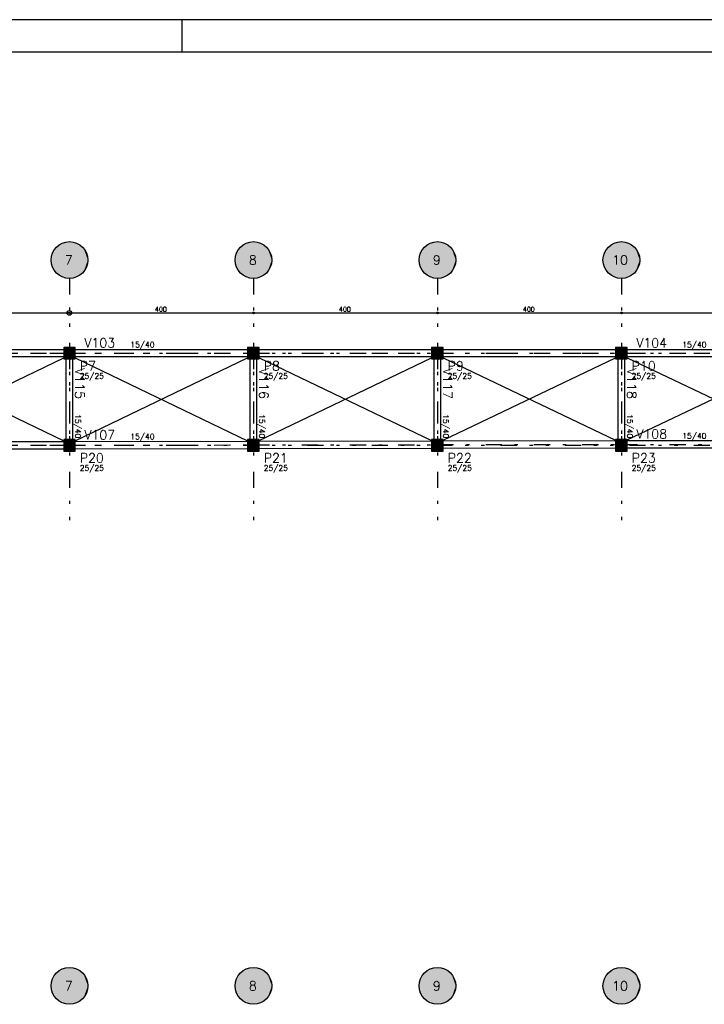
# Model space of a CAD drawing. Extents: x 0 to 84.1, y 0 to 59.4.
# Tile 8 of 9: x 42.1 to 63.3, y 28.8 to 59.4. Entities that reach past the tile are written whole.
import ezdxf

# ---------------------------------------------------------------- set-up
doc = ezdxf.new("R2010")
doc.units = 0
doc.header["$MEASUREMENT"] = 0
doc.linetypes.add('ESTILO_TQS_0003', pattern=[1.5, 0.5, -0.4, 0.1, -0.5])
doc.linetypes.add('ESTILO_TQS_0004', pattern=[2, 0.5, -0.4, 0.1, -0.4, 0.1, -0.5])
for name, color, linetype in [('1', 1, 'CONTINUOUS'), ('2', 2, 'CONTINUOUS'), ('3', 3, 'CONTINUOUS'), ('4', 4, 'CONTINUOUS'), ('6', 6, 'CONTINUOUS'), ('9', 9, 'CONTINUOUS')]:
    doc.layers.add(name, color=color, linetype=linetype)
doc.styles.get("Standard").update_dxf_attribs({"font": 'ROMANS.SHX'})

msp = doc.modelspace()

# ---------------------------------------------------------------- linework, layer by layer
at = {"layer": '1', "linetype": 'ESTILO_TQS_0004'}
for p, q in [((43.595, 51.367), (43.595, 43.867)), ((49.309, 51.367), (49.309, 43.867)), ((55.024, 51.367), (55.024, 43.867)), ((60.738, 51.367), (60.738, 43.867)), ((6.988, 49.046), (80.202, 49.046)), ((6.988, 46.189), (80.202, 46.189))]:
    msp.add_line(p, q, dxfattribs=at)
at = {"layer": '1', "linetype": 'Continuous'}
for p, q in [((37.702, 50.296), (43.774, 50.296)), ((43.417, 50.296), (49.488, 50.296)), ((43.595, 50.296), (43.595, 50.296)), ((43.595, 50.296), (43.595, 50.296)), ((49.131, 50.296), (55.202, 50.296)), ((49.309, 50.296), (49.309, 50.296)), ((49.309, 50.296), (49.309, 50.296)), ((54.845, 50.296), (60.917, 50.296)), ((55.024, 50.296), (55.024, 50.296)), ((55.024, 50.296), (55.024, 50.296)), ((60.559, 50.296), (66.631, 50.296)), ((60.738, 50.296), (60.738, 50.296)), ((60.738, 50.296), (60.738, 50.296)), ((43.595, 49.046), (43.595, 49.046)), ((49.309, 49.046), (49.309, 49.046)), ((55.024, 49.046), (55.024, 49.046)), ((60.738, 49.046), (60.738, 49.046)), ((43.595, 46.189), (43.595, 46.189)), ((49.309, 46.189), (49.309, 46.189)), ((55.024, 46.189), (55.024, 46.189)), ((60.738, 46.189), (60.738, 46.189))]:
    msp.add_line(p, q, dxfattribs=at)
at = {"layer": '1', "linetype": 'ESTILO_TQS_0003'}
for p, q in [((37.881, 49.046), (43.595, 49.046)), ((43.595, 49.046), (43.595, 46.189)), ((43.595, 49.046), (49.309, 49.046)), ((49.309, 49.046), (55.024, 49.046)), ((49.309, 49.046), (49.309, 46.198)), ((55.024, 49.046), (60.738, 49.046)), ((55.024, 49.046), (55.024, 46.207)), ((60.738, 49.046), (60.738, 46.215)), ((60.738, 49.046), (66.452, 49.046)), ((37.881, 46.189), (43.595, 46.189)), ((43.595, 46.189), (49.309, 46.198)), ((49.309, 46.198), (55.024, 46.207)), ((55.024, 46.207), (60.738, 46.215)), ((60.738, 46.215), (66.452, 46.215))]:
    msp.add_line(p, q, dxfattribs=at)
at = {"layer": '1', "linetype": 'Continuous'}
for points in [[(43.417, 49.153), (38.059, 49.153)], [(38.059, 48.939), (43.417, 48.939)], [(43.488, 49.099), (43.488, 48.992), (43.595, 49.046), (43.488, 49.099)], [(43.542, 48.939), (43.649, 48.939), (43.595, 49.046), (43.542, 48.939)], [(43.542, 48.939), (43.649, 48.939), (43.595, 49.046), (43.542, 48.939)], [(49.131, 49.153), (43.774, 49.153)], [(43.774, 48.939), (49.131, 48.939)], [(49.202, 49.099), (49.202, 48.992), (49.309, 49.046), (49.202, 49.099)], [(49.256, 48.939), (49.363, 48.939), (49.309, 49.046), (49.256, 48.939)], [(54.845, 49.153), (49.488, 49.153)], [(49.488, 48.939), (54.845, 48.939)], [(54.917, 49.099), (54.917, 48.992), (55.024, 49.046), (54.917, 49.099)], [(54.97, 48.939), (55.077, 48.939), (55.024, 49.046), (54.97, 48.939)], [(60.559, 49.153), (55.202, 49.153)], [(55.202, 48.939), (60.559, 48.939)], [(60.631, 49.099), (60.631, 48.992), (60.738, 49.046), (60.631, 49.099)], [(60.684, 48.939), (60.792, 48.939), (60.738, 49.046), (60.684, 48.939)], [(60.684, 48.939), (60.792, 48.939), (60.738, 49.046), (60.684, 48.939)], [(66.274, 49.153), (60.917, 49.153)], [(60.917, 48.939), (66.274, 48.939)], [(43.488, 48.867), (43.488, 46.367)], [(43.702, 46.367), (43.702, 48.867)], [(49.202, 48.867), (49.202, 46.367)], [(49.417, 46.367), (49.417, 48.867)], [(54.917, 48.867), (54.917, 46.367)], [(55.131, 46.367), (55.131, 48.867)], [(60.631, 48.867), (60.631, 46.367)], [(60.845, 46.367), (60.845, 48.867)], [(43.417, 46.296), (38.059, 46.296)], [(43.488, 46.242), (43.488, 46.135), (43.595, 46.189), (43.488, 46.242)], [(43.542, 46.082), (43.649, 46.082), (43.595, 46.189), (43.542, 46.082)], [(43.542, 46.081), (43.649, 46.082), (43.595, 46.189), (43.542, 46.081)], [(49.131, 46.304), (43.774, 46.296)], [(49.202, 46.251), (49.202, 46.144), (49.309, 46.198), (49.202, 46.251)], [(49.256, 46.09), (49.363, 46.091), (49.309, 46.198), (49.256, 46.09)], [(54.845, 46.313), (49.488, 46.305)], [(54.917, 46.26), (54.917, 46.153), (55.024, 46.207), (54.917, 46.26)], [(54.97, 46.099), (55.077, 46.099), (55.024, 46.207), (54.97, 46.099)], [(60.559, 46.322), (55.202, 46.314)], [(60.631, 46.269), (60.631, 46.162), (60.738, 46.215), (60.631, 46.269)], [(60.684, 46.108), (60.792, 46.108), (60.738, 46.215), (60.684, 46.108)], [(60.685, 46.108), (60.792, 46.108), (60.738, 46.215), (60.685, 46.108)], [(66.274, 46.323), (60.917, 46.323)], [(38.059, 46.082), (43.417, 46.082)], [(43.774, 46.082), (49.131, 46.09)], [(49.488, 46.091), (54.845, 46.099)], [(55.202, 46.1), (60.559, 46.108)], [(60.917, 46.108), (66.274, 46.108)]]:
    msp.add_lwpolyline(points, dxfattribs=at)
for centre, radius in [((43.595, 50.296), 0.0714), ((43.595, 50.296), 0.0286), ((43.595, 50.296), 0.0286), ((43.595, 50.296), 0.0143), ((43.595, 50.296), 0.0143), ((49.309, 50.296), 0.0286), ((49.309, 50.296), 0.0286), ((49.309, 50.296), 0.0143), ((49.309, 50.296), 0.0143), ((55.024, 50.296), 0.0286), ((55.024, 50.296), 0.0286), ((55.024, 50.296), 0.0143), ((55.024, 50.296), 0.0143), ((60.738, 50.296), 0.0286), ((60.738, 50.296), 0.0286), ((60.738, 50.296), 0.0143), ((60.738, 50.296), 0.0143), ((43.595, 49.046), 0.0857), ((43.595, 49.046), 0.0857), ((43.595, 49.046), 0.0857), ((49.309, 49.046), 0.0857), ((49.309, 49.046), 0.0857), ((55.024, 49.046), 0.0857), ((55.024, 49.046), 0.0857), ((60.738, 49.046), 0.0857), ((60.738, 49.046), 0.0857), ((60.738, 49.046), 0.0857), ((43.595, 46.189), 0.0857), ((43.595, 46.189), 0.0857), ((43.595, 46.189), 0.0857), ((49.309, 46.198), 0.0857), ((49.309, 46.198), 0.0857), ((55.024, 46.207), 0.0857), ((55.024, 46.207), 0.0857), ((60.738, 46.215), 0.0857), ((60.738, 46.215), 0.0857), ((60.738, 46.215), 0.0857)]:
    msp.add_circle(centre, radius, dxfattribs=at)
at = {"layer": '2', "linetype": 'Continuous'}
for p, q in [((84.1, 59.4), (0, 59.4)), ((47.1, 58.4), (47.1, 59.4)), ((38.059, 46.33), (43.417, 48.904)), ((38.059, 48.904), (43.417, 46.33)), ((43.774, 46.33), (49.131, 48.904)), ((43.774, 48.904), (49.131, 46.33)), ((49.488, 46.339), (54.845, 48.904)), ((49.488, 48.904), (54.845, 46.339)), ((55.202, 46.348), (60.559, 48.905)), ((55.202, 48.905), (60.559, 46.348)), ((60.917, 46.357), (66.274, 48.905)), ((60.917, 48.905), (66.274, 46.357))]:
    msp.add_line(p, q, dxfattribs=at)
msp.add_lwpolyline([(83.1, 1), (2.5, 1), (2.5, 58.4), (83.1, 58.4), (83.1, 1)], dxfattribs=at)
for centre in [(43.595, 51.939), (49.309, 51.939), (55.024, 51.939), (60.738, 51.939), (43.595, 29.405), (49.309, 29.405), (55.024, 29.405), (60.738, 29.405)]:
    msp.add_circle(centre, 0.571, dxfattribs=at)
at = {"layer": '6', "linetype": 'Continuous'}
for points in [[(43.417, 48.867), (43.774, 48.867), (43.774, 49.224), (43.417, 49.224), (43.417, 48.867)], [(49.131, 48.867), (49.488, 48.867), (49.488, 49.224), (49.131, 49.224), (49.131, 48.867)], [(54.845, 48.867), (55.202, 48.867), (55.202, 49.224), (54.845, 49.224), (54.845, 48.867)], [(60.559, 48.867), (60.917, 48.867), (60.917, 49.224), (60.559, 49.224), (60.559, 48.867)], [(43.417, 46.01), (43.774, 46.01), (43.774, 46.367), (43.417, 46.367), (43.417, 46.01)], [(49.131, 46.01), (49.488, 46.01), (49.488, 46.367), (49.131, 46.367), (49.131, 46.01)], [(54.845, 46.01), (55.202, 46.01), (55.202, 46.367), (54.845, 46.367), (54.845, 46.01)], [(60.559, 46.01), (60.917, 46.01), (60.917, 46.367), (60.559, 46.367), (60.559, 46.01)]]:
    msp.add_lwpolyline(points, dxfattribs=at)
at = {"layer": '9', "linetype": 'Continuous'}
for points in [[(44.167, 51.939), (43.152, 52.299), (43.107, 52.236)], [(44.167, 51.939), (43.205, 52.356), (43.152, 52.299)], [(44.167, 51.939), (43.266, 52.406), (43.205, 52.356)], [(44.167, 51.939), (43.332, 52.446), (43.266, 52.406)], [(44.167, 51.939), (43.404, 52.477), (43.332, 52.446)], [(44.167, 51.939), (43.479, 52.498), (43.404, 52.477)], [(44.167, 51.939), (43.556, 52.509), (43.479, 52.498)], [(44.167, 51.939), (43.634, 52.509), (43.556, 52.509)], [(44.167, 51.939), (43.711, 52.498), (43.634, 52.509)], [(44.167, 51.939), (43.786, 52.477), (43.711, 52.498)], [(44.167, 51.939), (43.858, 52.446), (43.786, 52.477)], [(44.167, 51.939), (43.925, 52.406), (43.858, 52.446)], [(44.167, 51.939), (43.985, 52.356), (43.925, 52.406)], [(44.167, 51.939), (44.038, 52.299), (43.985, 52.356)], [(44.167, 51.939), (44.083, 52.236), (44.038, 52.299)], [(49.881, 51.939), (48.866, 52.299), (48.821, 52.236)], [(49.881, 51.939), (48.919, 52.356), (48.866, 52.299)], [(49.881, 51.939), (48.98, 52.406), (48.919, 52.356)], [(49.881, 51.939), (49.047, 52.446), (48.98, 52.406)], [(49.881, 51.939), (49.118, 52.477), (49.047, 52.446)], [(49.881, 51.939), (49.193, 52.498), (49.118, 52.477)], [(49.881, 51.939), (49.27, 52.509), (49.193, 52.498)], [(49.881, 51.939), (49.348, 52.509), (49.27, 52.509)], [(49.881, 51.939), (49.426, 52.498), (49.348, 52.509)], [(49.881, 51.939), (49.501, 52.477), (49.426, 52.498)], [(49.881, 51.939), (49.572, 52.446), (49.501, 52.477)], [(49.881, 51.939), (49.639, 52.406), (49.572, 52.446)], [(49.881, 51.939), (49.699, 52.356), (49.639, 52.406)], [(49.881, 51.939), (49.753, 52.299), (49.699, 52.356)], [(49.881, 51.939), (49.798, 52.236), (49.753, 52.299)], [(55.595, 51.939), (54.58, 52.299), (54.535, 52.236)], [(55.595, 51.939), (54.634, 52.356), (54.58, 52.299)], [(55.595, 51.939), (54.694, 52.406), (54.634, 52.356)], [(55.595, 51.939), (54.761, 52.446), (54.694, 52.406)], [(55.595, 51.939), (54.832, 52.477), (54.761, 52.446)], [(55.595, 51.939), (54.907, 52.498), (54.832, 52.477)], [(55.595, 51.939), (54.985, 52.509), (54.907, 52.498)], [(55.595, 51.939), (55.063, 52.509), (54.985, 52.509)], [(55.595, 51.939), (55.14, 52.498), (55.063, 52.509)], [(55.595, 51.939), (55.215, 52.477), (55.14, 52.498)], [(55.595, 51.939), (55.287, 52.446), (55.215, 52.477)], [(55.595, 51.939), (55.353, 52.406), (55.287, 52.446)], [(55.595, 51.939), (55.414, 52.356), (55.353, 52.406)], [(55.595, 51.939), (55.467, 52.299), (55.414, 52.356)], [(55.595, 51.939), (55.512, 52.236), (55.467, 52.299)], [(61.309, 51.939), (60.295, 52.299), (60.25, 52.236)], [(61.309, 51.939), (60.348, 52.356), (60.295, 52.299)], [(61.309, 51.939), (60.408, 52.406), (60.348, 52.356)], [(61.309, 51.939), (60.475, 52.446), (60.408, 52.406)], [(61.309, 51.939), (60.547, 52.477), (60.475, 52.446)], [(61.309, 51.939), (60.622, 52.498), (60.547, 52.477)], [(61.309, 51.939), (60.699, 52.509), (60.622, 52.498)], [(61.309, 51.939), (60.777, 52.509), (60.699, 52.509)], [(61.309, 51.939), (60.854, 52.498), (60.777, 52.509)], [(61.309, 51.939), (60.929, 52.477), (60.854, 52.498)], [(61.309, 51.939), (61.001, 52.446), (60.929, 52.477)], [(61.309, 51.939), (61.068, 52.406), (61.001, 52.446)], [(61.309, 51.939), (61.128, 52.356), (61.068, 52.406)], [(61.309, 51.939), (61.181, 52.299), (61.128, 52.356)], [(61.309, 51.939), (61.226, 52.236), (61.181, 52.299)], [(44.167, 51.939), (43.029, 52.016), (43.024, 51.939)], [(44.167, 51.939), (43.045, 52.093), (43.029, 52.016)], [(44.167, 51.939), (43.071, 52.166), (43.045, 52.093)], [(44.167, 51.939), (43.107, 52.236), (43.071, 52.166)], [(44.167, 51.939), (44.119, 52.166), (44.083, 52.236)], [(44.167, 51.939), (44.145, 52.093), (44.119, 52.166)], [(44.167, 51.939), (44.161, 52.016), (44.145, 52.093)], [(49.881, 51.939), (48.743, 52.016), (48.738, 51.939)], [(49.881, 51.939), (48.759, 52.093), (48.743, 52.016)], [(49.881, 51.939), (48.785, 52.166), (48.759, 52.093)], [(49.881, 51.939), (48.821, 52.236), (48.785, 52.166)], [(49.881, 51.939), (49.834, 52.166), (49.798, 52.236)], [(49.881, 51.939), (49.86, 52.093), (49.834, 52.166)], [(49.881, 51.939), (49.876, 52.016), (49.86, 52.093)], [(55.595, 51.939), (54.458, 52.016), (54.452, 51.939)], [(55.595, 51.939), (54.473, 52.093), (54.458, 52.016)], [(55.595, 51.939), (54.5, 52.166), (54.473, 52.093)], [(55.595, 51.939), (54.535, 52.236), (54.5, 52.166)], [(55.595, 51.939), (55.548, 52.166), (55.512, 52.236)], [(55.595, 51.939), (55.574, 52.093), (55.548, 52.166)], [(55.595, 51.939), (55.59, 52.016), (55.574, 52.093)], [(61.309, 51.939), (60.172, 52.016), (60.167, 51.939)], [(61.309, 51.939), (60.188, 52.093), (60.172, 52.016)], [(61.309, 51.939), (60.214, 52.166), (60.188, 52.093)], [(61.309, 51.939), (60.25, 52.236), (60.214, 52.166)], [(61.309, 51.939), (61.262, 52.166), (61.226, 52.236)], [(61.309, 51.939), (61.288, 52.093), (61.262, 52.166)], [(61.309, 51.939), (61.304, 52.016), (61.288, 52.093)], [(44.167, 51.939), (43.024, 51.939), (43.029, 51.861)], [(44.167, 51.939), (43.029, 51.861), (43.045, 51.785)], [(44.167, 51.939), (43.045, 51.785), (43.071, 51.711)], [(44.167, 51.939), (43.071, 51.711), (43.107, 51.642)], [(44.167, 51.939), (43.107, 51.642), (43.152, 51.578)], [(44.167, 51.939), (43.152, 51.578), (43.205, 51.521)], [(44.167, 51.939), (43.205, 51.521), (43.266, 51.472)], [(44.167, 51.939), (43.266, 51.472), (43.332, 51.431)], [(44.167, 51.939), (43.332, 51.431), (43.404, 51.4)], [(44.167, 51.939), (43.404, 51.4), (43.479, 51.379)], [(44.167, 51.939), (43.479, 51.379), (43.556, 51.369)], [(44.167, 51.939), (43.556, 51.369), (43.634, 51.369)], [(44.167, 51.939), (43.634, 51.369), (43.711, 51.379)], [(44.167, 51.939), (43.711, 51.379), (43.786, 51.4)], [(44.167, 51.939), (43.786, 51.4), (43.858, 51.431)], [(44.167, 51.939), (43.858, 51.431), (43.925, 51.472)], [(44.167, 51.939), (43.925, 51.472), (43.985, 51.521)], [(44.167, 51.939), (43.985, 51.521), (44.038, 51.578)], [(44.167, 51.939), (44.038, 51.578), (44.083, 51.642)], [(44.167, 51.939), (44.083, 51.642), (44.119, 51.711)], [(44.167, 51.939), (44.119, 51.711), (44.145, 51.785)], [(44.167, 51.939), (44.145, 51.785), (44.161, 51.861)], [(44.167, 51.939), (44.161, 51.861), (44.167, 51.939)], [(49.881, 51.939), (48.738, 51.939), (48.743, 51.861)], [(49.881, 51.939), (48.743, 51.861), (48.759, 51.785)], [(49.881, 51.939), (48.759, 51.785), (48.785, 51.711)], [(49.881, 51.939), (48.785, 51.711), (48.821, 51.642)], [(49.881, 51.939), (48.821, 51.642), (48.866, 51.578)], [(49.881, 51.939), (48.866, 51.578), (48.919, 51.521)], [(49.881, 51.939), (48.919, 51.521), (48.98, 51.472)], [(49.881, 51.939), (48.98, 51.472), (49.047, 51.431)], [(49.881, 51.939), (49.047, 51.431), (49.118, 51.4)], [(49.881, 51.939), (49.118, 51.4), (49.193, 51.379)], [(49.881, 51.939), (49.193, 51.379), (49.27, 51.369)], [(49.881, 51.939), (49.27, 51.369), (49.348, 51.369)], [(49.881, 51.939), (49.348, 51.369), (49.426, 51.379)], [(49.881, 51.939), (49.426, 51.379), (49.501, 51.4)], [(49.881, 51.939), (49.501, 51.4), (49.572, 51.431)], [(49.881, 51.939), (49.572, 51.431), (49.639, 51.472)], [(49.881, 51.939), (49.639, 51.472), (49.699, 51.521)], [(49.881, 51.939), (49.699, 51.521), (49.753, 51.578)], [(49.881, 51.939), (49.753, 51.578), (49.798, 51.642)], [(49.881, 51.939), (49.798, 51.642), (49.834, 51.711)], [(49.881, 51.939), (49.834, 51.711), (49.86, 51.785)], [(49.881, 51.939), (49.86, 51.785), (49.876, 51.861)], [(49.881, 51.939), (49.876, 51.861), (49.881, 51.939)], [(55.595, 51.939), (54.452, 51.939), (54.458, 51.861)], [(55.595, 51.939), (54.458, 51.861), (54.473, 51.785)], [(55.595, 51.939), (54.473, 51.785), (54.5, 51.711)], [(55.595, 51.939), (54.5, 51.711), (54.535, 51.642)], [(55.595, 51.939), (54.535, 51.642), (54.58, 51.578)], [(55.595, 51.939), (54.58, 51.578), (54.634, 51.521)], [(55.595, 51.939), (54.634, 51.521), (54.694, 51.472)], [(55.595, 51.939), (54.694, 51.472), (54.761, 51.431)], [(55.595, 51.939), (54.761, 51.431), (54.832, 51.4)], [(55.595, 51.939), (54.832, 51.4), (54.907, 51.379)], [(55.595, 51.939), (54.907, 51.379), (54.985, 51.369)], [(55.595, 51.939), (54.985, 51.369), (55.063, 51.369)], [(55.595, 51.939), (55.063, 51.369), (55.14, 51.379)], [(55.595, 51.939), (55.14, 51.379), (55.215, 51.4)], [(55.595, 51.939), (55.215, 51.4), (55.287, 51.431)], [(55.595, 51.939), (55.287, 51.431), (55.353, 51.472)], [(55.595, 51.939), (55.353, 51.472), (55.414, 51.521)], [(55.595, 51.939), (55.414, 51.521), (55.467, 51.578)], [(55.595, 51.939), (55.467, 51.578), (55.512, 51.642)], [(55.595, 51.939), (55.512, 51.642), (55.548, 51.711)], [(55.595, 51.939), (55.548, 51.711), (55.574, 51.785)], [(55.595, 51.939), (55.574, 51.785), (55.59, 51.861)], [(55.595, 51.939), (55.59, 51.861), (55.595, 51.939)], [(61.309, 51.939), (60.167, 51.939), (60.172, 51.861)], [(61.309, 51.939), (60.172, 51.861), (60.188, 51.785)], [(61.309, 51.939), (60.188, 51.785), (60.214, 51.711)], [(61.309, 51.939), (60.214, 51.711), (60.25, 51.642)], [(61.309, 51.939), (60.25, 51.642), (60.295, 51.578)], [(61.309, 51.939), (60.295, 51.578), (60.348, 51.521)], [(61.309, 51.939), (60.348, 51.521), (60.408, 51.472)], [(61.309, 51.939), (60.408, 51.472), (60.475, 51.431)], [(61.309, 51.939), (60.475, 51.431), (60.547, 51.4)], [(61.309, 51.939), (60.547, 51.4), (60.622, 51.379)], [(61.309, 51.939), (60.622, 51.379), (60.699, 51.369)], [(61.309, 51.939), (60.699, 51.369), (60.777, 51.369)], [(61.309, 51.939), (60.777, 51.369), (60.854, 51.379)], [(61.309, 51.939), (60.854, 51.379), (60.929, 51.4)], [(61.309, 51.939), (60.929, 51.4), (61.001, 51.431)], [(61.309, 51.939), (61.001, 51.431), (61.068, 51.472)], [(61.309, 51.939), (61.068, 51.472), (61.128, 51.521)], [(61.309, 51.939), (61.128, 51.521), (61.181, 51.578)], [(61.309, 51.939), (61.181, 51.578), (61.226, 51.642)], [(61.309, 51.939), (61.226, 51.642), (61.262, 51.711)], [(61.309, 51.939), (61.262, 51.711), (61.288, 51.785)], [(61.309, 51.939), (61.288, 51.785), (61.304, 51.861)], [(61.309, 51.939), (61.304, 51.861), (61.309, 51.939)], [(43.417, 48.867), (43.774, 48.867), (43.774, 49.224)], [(43.417, 48.867), (43.774, 49.224), (43.417, 49.224)], [(43.417, 48.867), (43.417, 49.224), (43.417, 48.867)], [(49.131, 48.867), (49.488, 48.867), (49.488, 49.224)], [(49.131, 48.867), (49.488, 49.224), (49.131, 49.224)], [(49.131, 48.867), (49.131, 49.224), (49.131, 48.867)], [(54.845, 48.867), (55.202, 48.867), (55.202, 49.224)], [(54.845, 48.867), (55.202, 49.224), (54.845, 49.224)], [(54.845, 48.867), (54.845, 49.224), (54.845, 48.867)], [(60.559, 48.867), (60.917, 48.867), (60.917, 49.224)], [(60.559, 48.867), (60.917, 49.224), (60.559, 49.224)], [(60.559, 48.867), (60.559, 49.224), (60.559, 48.867)], [(43.488, 49.099), (43.488, 48.992), (43.595, 49.046)], [(43.488, 49.099), (43.595, 49.046), (43.488, 49.099)], [(43.542, 48.939), (43.649, 48.939), (43.595, 49.046)], [(43.542, 48.939), (43.595, 49.046), (43.542, 48.939)], [(43.542, 48.939), (43.649, 48.939), (43.595, 49.046)], [(43.542, 48.939), (43.595, 49.046), (43.542, 48.939)], [(49.202, 49.099), (49.202, 48.992), (49.309, 49.046)], [(49.202, 49.099), (49.309, 49.046), (49.202, 49.099)], [(49.256, 48.939), (49.363, 48.939), (49.309, 49.046)], [(49.256, 48.939), (49.309, 49.046), (49.256, 48.939)], [(54.917, 49.099), (54.917, 48.992), (55.024, 49.046)], [(54.917, 49.099), (55.024, 49.046), (54.917, 49.099)], [(54.97, 48.939), (55.077, 48.939), (55.024, 49.046)], [(54.97, 48.939), (55.024, 49.046), (54.97, 48.939)], [(60.631, 49.099), (60.631, 48.992), (60.738, 49.046)], [(60.631, 49.099), (60.738, 49.046), (60.631, 49.099)], [(60.684, 48.939), (60.792, 48.939), (60.738, 49.046)], [(60.684, 48.939), (60.738, 49.046), (60.684, 48.939)], [(60.684, 48.939), (60.792, 48.939), (60.738, 49.046)], [(60.684, 48.939), (60.738, 49.046), (60.684, 48.939)], [(43.417, 46.01), (43.774, 46.01), (43.774, 46.367)], [(43.417, 46.01), (43.774, 46.367), (43.417, 46.367)], [(43.417, 46.01), (43.417, 46.367), (43.417, 46.01)], [(43.488, 46.242), (43.488, 46.135), (43.595, 46.189)], [(43.488, 46.242), (43.595, 46.189), (43.488, 46.242)], [(43.542, 46.082), (43.649, 46.082), (43.595, 46.189)], [(43.542, 46.082), (43.595, 46.189), (43.542, 46.082)], [(43.542, 46.081), (43.649, 46.082), (43.595, 46.189)], [(43.542, 46.081), (43.595, 46.189), (43.542, 46.081)], [(49.131, 46.01), (49.488, 46.01), (49.488, 46.367)], [(49.131, 46.01), (49.488, 46.367), (49.131, 46.367)], [(49.131, 46.01), (49.131, 46.367), (49.131, 46.01)], [(49.202, 46.251), (49.202, 46.144), (49.309, 46.198)], [(49.202, 46.251), (49.309, 46.198), (49.202, 46.251)], [(49.256, 46.09), (49.363, 46.091), (49.309, 46.198)], [(49.256, 46.09), (49.309, 46.198), (49.256, 46.09)], [(54.845, 46.01), (55.202, 46.01), (55.202, 46.367)], [(54.845, 46.01), (55.202, 46.367), (54.845, 46.367)], [(54.845, 46.01), (54.845, 46.367), (54.845, 46.01)], [(54.917, 46.26), (54.917, 46.153), (55.024, 46.207)], [(54.917, 46.26), (55.024, 46.207), (54.917, 46.26)], [(54.97, 46.099), (55.077, 46.099), (55.024, 46.207)], [(54.97, 46.099), (55.024, 46.207), (54.97, 46.099)], [(60.559, 46.01), (60.917, 46.01), (60.917, 46.367)], [(60.559, 46.01), (60.917, 46.367), (60.559, 46.367)], [(60.559, 46.01), (60.559, 46.367), (60.559, 46.01)], [(60.631, 46.269), (60.631, 46.162), (60.738, 46.215)], [(60.631, 46.269), (60.738, 46.215), (60.631, 46.269)], [(60.684, 46.108), (60.792, 46.108), (60.738, 46.215)], [(60.684, 46.108), (60.738, 46.215), (60.684, 46.108)], [(60.685, 46.108), (60.792, 46.108), (60.738, 46.215)], [(60.685, 46.108), (60.738, 46.215), (60.685, 46.108)], [(44.167, 29.405), (43.479, 29.964), (43.404, 29.943)], [(44.167, 29.405), (43.556, 29.975), (43.479, 29.964)], [(44.167, 29.405), (43.634, 29.975), (43.556, 29.975)], [(44.167, 29.405), (43.711, 29.964), (43.634, 29.975)], [(44.167, 29.405), (43.786, 29.943), (43.711, 29.964)], [(49.881, 29.405), (49.193, 29.964), (49.118, 29.943)], [(49.881, 29.405), (49.27, 29.975), (49.193, 29.964)], [(49.881, 29.405), (49.348, 29.975), (49.27, 29.975)], [(49.881, 29.405), (49.426, 29.964), (49.348, 29.975)], [(49.881, 29.405), (49.501, 29.943), (49.426, 29.964)], [(55.595, 29.405), (54.907, 29.964), (54.832, 29.943)], [(55.595, 29.405), (54.985, 29.975), (54.907, 29.964)], [(55.595, 29.405), (55.063, 29.975), (54.985, 29.975)], [(55.595, 29.405), (55.14, 29.964), (55.063, 29.975)], [(55.595, 29.405), (55.215, 29.943), (55.14, 29.964)], [(61.309, 29.405), (60.622, 29.964), (60.547, 29.943)], [(61.309, 29.405), (60.699, 29.975), (60.622, 29.964)], [(61.309, 29.405), (60.777, 29.975), (60.699, 29.975)], [(61.309, 29.405), (60.854, 29.964), (60.777, 29.975)], [(61.309, 29.405), (60.929, 29.943), (60.854, 29.964)], [(44.167, 29.405), (43.107, 29.701), (43.071, 29.632)], [(44.167, 29.405), (43.152, 29.765), (43.107, 29.701)], [(44.167, 29.405), (43.205, 29.822), (43.152, 29.765)], [(44.167, 29.405), (43.266, 29.871), (43.205, 29.822)], [(44.167, 29.405), (43.332, 29.912), (43.266, 29.871)], [(44.167, 29.405), (43.404, 29.943), (43.332, 29.912)], [(44.167, 29.405), (43.858, 29.912), (43.786, 29.943)], [(44.167, 29.405), (43.925, 29.871), (43.858, 29.912)], [(44.167, 29.405), (43.985, 29.822), (43.925, 29.871)], [(44.167, 29.405), (44.038, 29.765), (43.985, 29.822)], [(44.167, 29.405), (44.083, 29.701), (44.038, 29.765)], [(44.167, 29.405), (44.119, 29.632), (44.083, 29.701)], [(49.881, 29.405), (48.821, 29.701), (48.785, 29.632)], [(49.881, 29.405), (48.866, 29.765), (48.821, 29.701)], [(49.881, 29.405), (48.919, 29.822), (48.866, 29.765)], [(49.881, 29.405), (48.98, 29.871), (48.919, 29.822)], [(49.881, 29.405), (49.047, 29.912), (48.98, 29.871)], [(49.881, 29.405), (49.118, 29.943), (49.047, 29.912)], [(49.881, 29.405), (49.572, 29.912), (49.501, 29.943)], [(49.881, 29.405), (49.639, 29.871), (49.572, 29.912)], [(49.881, 29.405), (49.699, 29.822), (49.639, 29.871)], [(49.881, 29.405), (49.753, 29.765), (49.699, 29.822)], [(49.881, 29.405), (49.798, 29.701), (49.753, 29.765)], [(49.881, 29.405), (49.834, 29.632), (49.798, 29.701)], [(55.595, 29.405), (54.535, 29.701), (54.5, 29.632)], [(55.595, 29.405), (54.58, 29.765), (54.535, 29.701)], [(55.595, 29.405), (54.634, 29.822), (54.58, 29.765)], [(55.595, 29.405), (54.694, 29.871), (54.634, 29.822)], [(55.595, 29.405), (54.761, 29.912), (54.694, 29.871)], [(55.595, 29.405), (54.832, 29.943), (54.761, 29.912)], [(55.595, 29.405), (55.287, 29.912), (55.215, 29.943)], [(55.595, 29.405), (55.353, 29.871), (55.287, 29.912)], [(55.595, 29.405), (55.414, 29.822), (55.353, 29.871)], [(55.595, 29.405), (55.467, 29.765), (55.414, 29.822)], [(55.595, 29.405), (55.512, 29.701), (55.467, 29.765)], [(55.595, 29.405), (55.548, 29.632), (55.512, 29.701)], [(61.309, 29.405), (60.25, 29.701), (60.214, 29.632)], [(61.309, 29.405), (60.295, 29.765), (60.25, 29.701)], [(61.309, 29.405), (60.348, 29.822), (60.295, 29.765)], [(61.309, 29.405), (60.408, 29.871), (60.348, 29.822)], [(61.309, 29.405), (60.475, 29.912), (60.408, 29.871)], [(61.309, 29.405), (60.547, 29.943), (60.475, 29.912)], [(61.309, 29.405), (61.001, 29.912), (60.929, 29.943)], [(61.309, 29.405), (61.068, 29.871), (61.001, 29.912)], [(61.309, 29.405), (61.128, 29.822), (61.068, 29.871)], [(61.309, 29.405), (61.181, 29.765), (61.128, 29.822)], [(61.309, 29.405), (61.226, 29.701), (61.181, 29.765)], [(61.309, 29.405), (61.262, 29.632), (61.226, 29.701)], [(44.167, 29.405), (43.029, 29.482), (43.024, 29.405)], [(44.167, 29.405), (43.024, 29.405), (43.029, 29.327)], [(44.167, 29.405), (43.045, 29.559), (43.029, 29.482)], [(44.167, 29.405), (43.029, 29.327), (43.045, 29.25)], [(44.167, 29.405), (43.071, 29.632), (43.045, 29.559)], [(44.167, 29.405), (43.045, 29.25), (43.071, 29.177)], [(44.167, 29.405), (43.071, 29.177), (43.107, 29.108)], [(44.167, 29.405), (43.107, 29.108), (43.152, 29.044)], [(44.167, 29.405), (43.152, 29.044), (43.205, 28.987)], [(44.167, 29.405), (43.205, 28.987), (43.266, 28.938)], [(44.167, 29.405), (43.266, 28.938), (43.332, 28.897)], [(44.167, 29.405), (43.332, 28.897), (43.404, 28.866)], [(44.167, 29.405), (43.404, 28.866), (43.479, 28.845)], [(44.167, 29.405), (43.479, 28.845), (43.556, 28.834)], [(44.167, 29.405), (43.556, 28.834), (43.634, 28.834)], [(44.167, 29.405), (43.634, 28.834), (43.711, 28.845)], [(44.167, 29.405), (43.711, 28.845), (43.786, 28.866)], [(44.167, 29.405), (43.786, 28.866), (43.858, 28.897)], [(44.167, 29.405), (43.858, 28.897), (43.925, 28.938)], [(44.167, 29.405), (43.925, 28.938), (43.985, 28.987)], [(44.167, 29.405), (43.985, 28.987), (44.038, 29.044)], [(44.167, 29.405), (44.038, 29.044), (44.083, 29.108)], [(44.167, 29.405), (44.083, 29.108), (44.119, 29.177)], [(44.167, 29.405), (44.145, 29.559), (44.119, 29.632)], [(44.167, 29.405), (44.119, 29.177), (44.145, 29.25)], [(44.167, 29.405), (44.161, 29.482), (44.145, 29.559)], [(44.167, 29.405), (44.145, 29.25), (44.161, 29.327)], [(44.167, 29.405), (44.161, 29.327), (44.167, 29.405)], [(49.881, 29.405), (48.743, 29.482), (48.738, 29.405)], [(49.881, 29.405), (48.738, 29.405), (48.743, 29.327)], [(49.881, 29.405), (48.759, 29.559), (48.743, 29.482)], [(49.881, 29.405), (48.743, 29.327), (48.759, 29.25)], [(49.881, 29.405), (48.785, 29.632), (48.759, 29.559)], [(49.881, 29.405), (48.759, 29.25), (48.785, 29.177)], [(49.881, 29.405), (48.785, 29.177), (48.821, 29.108)], [(49.881, 29.405), (48.821, 29.108), (48.866, 29.044)], [(49.881, 29.405), (48.866, 29.044), (48.919, 28.987)], [(49.881, 29.405), (48.919, 28.987), (48.98, 28.938)], [(49.881, 29.405), (48.98, 28.938), (49.047, 28.897)], [(49.881, 29.405), (49.047, 28.897), (49.118, 28.866)], [(49.881, 29.405), (49.118, 28.866), (49.193, 28.845)], [(49.881, 29.405), (49.193, 28.845), (49.27, 28.834)], [(49.881, 29.405), (49.27, 28.834), (49.348, 28.834)], [(49.881, 29.405), (49.348, 28.834), (49.426, 28.845)], [(49.881, 29.405), (49.426, 28.845), (49.501, 28.866)], [(49.881, 29.405), (49.501, 28.866), (49.572, 28.897)], [(49.881, 29.405), (49.572, 28.897), (49.639, 28.938)], [(49.881, 29.405), (49.639, 28.938), (49.699, 28.987)], [(49.881, 29.405), (49.699, 28.987), (49.753, 29.044)], [(49.881, 29.405), (49.753, 29.044), (49.798, 29.108)], [(49.881, 29.405), (49.798, 29.108), (49.834, 29.177)], [(49.881, 29.405), (49.86, 29.559), (49.834, 29.632)], [(49.881, 29.405), (49.834, 29.177), (49.86, 29.25)], [(49.881, 29.405), (49.876, 29.482), (49.86, 29.559)], [(49.881, 29.405), (49.86, 29.25), (49.876, 29.327)], [(49.881, 29.405), (49.876, 29.327), (49.881, 29.405)], [(55.595, 29.405), (54.458, 29.482), (54.452, 29.405)], [(55.595, 29.405), (54.452, 29.405), (54.458, 29.327)], [(55.595, 29.405), (54.473, 29.559), (54.458, 29.482)], [(55.595, 29.405), (54.458, 29.327), (54.473, 29.25)], [(55.595, 29.405), (54.5, 29.632), (54.473, 29.559)], [(55.595, 29.405), (54.473, 29.25), (54.5, 29.177)], [(55.595, 29.405), (54.5, 29.177), (54.535, 29.108)], [(55.595, 29.405), (54.535, 29.108), (54.58, 29.044)], [(55.595, 29.405), (54.58, 29.044), (54.634, 28.987)], [(55.595, 29.405), (54.634, 28.987), (54.694, 28.938)], [(55.595, 29.405), (54.694, 28.938), (54.761, 28.897)], [(55.595, 29.405), (54.761, 28.897), (54.832, 28.866)], [(55.595, 29.405), (54.832, 28.866), (54.907, 28.845)], [(55.595, 29.405), (54.907, 28.845), (54.985, 28.834)], [(55.595, 29.405), (54.985, 28.834), (55.063, 28.834)], [(55.595, 29.405), (55.063, 28.834), (55.14, 28.845)], [(55.595, 29.405), (55.14, 28.845), (55.215, 28.866)], [(55.595, 29.405), (55.215, 28.866), (55.287, 28.897)], [(55.595, 29.405), (55.287, 28.897), (55.353, 28.938)], [(55.595, 29.405), (55.353, 28.938), (55.414, 28.987)], [(55.595, 29.405), (55.414, 28.987), (55.467, 29.044)], [(55.595, 29.405), (55.467, 29.044), (55.512, 29.108)], [(55.595, 29.405), (55.512, 29.108), (55.548, 29.177)], [(55.595, 29.405), (55.574, 29.559), (55.548, 29.632)], [(55.595, 29.405), (55.548, 29.177), (55.574, 29.25)], [(55.595, 29.405), (55.59, 29.482), (55.574, 29.559)], [(55.595, 29.405), (55.574, 29.25), (55.59, 29.327)], [(55.595, 29.405), (55.59, 29.327), (55.595, 29.405)], [(61.309, 29.405), (60.172, 29.482), (60.167, 29.405)], [(61.309, 29.405), (60.167, 29.405), (60.172, 29.327)], [(61.309, 29.405), (60.188, 29.559), (60.172, 29.482)], [(61.309, 29.405), (60.172, 29.327), (60.188, 29.25)], [(61.309, 29.405), (60.214, 29.632), (60.188, 29.559)], [(61.309, 29.405), (60.188, 29.25), (60.214, 29.177)], [(61.309, 29.405), (60.214, 29.177), (60.25, 29.108)], [(61.309, 29.405), (60.25, 29.108), (60.295, 29.044)], [(61.309, 29.405), (60.295, 29.044), (60.348, 28.987)], [(61.309, 29.405), (60.348, 28.987), (60.408, 28.938)], [(61.309, 29.405), (60.408, 28.938), (60.475, 28.897)], [(61.309, 29.405), (60.475, 28.897), (60.547, 28.866)], [(61.309, 29.405), (60.547, 28.866), (60.622, 28.845)], [(61.309, 29.405), (60.622, 28.845), (60.699, 28.834)], [(61.309, 29.405), (60.699, 28.834), (60.777, 28.834)], [(61.309, 29.405), (60.777, 28.834), (60.854, 28.845)], [(61.309, 29.405), (60.854, 28.845), (60.929, 28.866)], [(61.309, 29.405), (60.929, 28.866), (61.001, 28.897)], [(61.309, 29.405), (61.001, 28.897), (61.068, 28.938)], [(61.309, 29.405), (61.068, 28.938), (61.128, 28.987)], [(61.309, 29.405), (61.128, 28.987), (61.181, 29.044)], [(61.309, 29.405), (61.181, 29.044), (61.226, 29.108)], [(61.309, 29.405), (61.226, 29.108), (61.262, 29.177)], [(61.309, 29.405), (61.288, 29.559), (61.262, 29.632)], [(61.309, 29.405), (61.262, 29.177), (61.288, 29.25)], [(61.309, 29.405), (61.304, 29.482), (61.288, 29.559)], [(61.309, 29.405), (61.288, 29.25), (61.304, 29.327)], [(61.309, 29.405), (61.304, 29.327), (61.309, 29.405)]]:
    msp.add_solid(points, dxfattribs=at)

# ---------------------------------------------------------------- texts
at = {"layer": '1', "linetype": 'Continuous'}
for p in [(46.252, 50.339), (51.967, 50.339), (57.681, 50.339)]:
    msp.add_text('400', height=0.1429, dxfattribs=at).set_placement(p)
at = {"layer": '3', "linetype": 'Continuous'}
for s, p in [('15/40', (45.488, 49.224)), ('15/40', (62.631, 49.224)), ('25/25', (43.917, 48.253)), ('25/25', (49.631, 48.253)), ('25/25', (55.345, 48.253)), ('25/25', (61.059, 48.253)), ('15/40', (62.631, 46.394)), ('25/25', (43.917, 45.396)), ('25/25', (49.631, 45.396)), ('25/25', (55.345, 45.396)), ('25/25', (61.059, 45.396))]:
    msp.add_text(s, height=0.1714, dxfattribs=at).set_placement(p)
for rotation, p in [(270, (43.774, 47.153)), (270, (49.488, 47.153)), (270, (55.202, 47.153)), (270, (60.917, 47.153)), (0.0895, (45.488, 46.37))]:
    msp.add_text('15/40', height=0.1714, rotation=rotation, dxfattribs=at).set_placement(p)
at = {"layer": '4', "linetype": 'Continuous'}
for s, p in [('V103', (44.059, 49.224)), ('V104', (61.202, 49.224)), ('V108', (61.202, 46.394))]:
    msp.add_text(s, height=0.2857, dxfattribs=at).set_placement(p)
for s, rotation, p in [('V115', 270, (43.774, 48.582)), ('V116', 270, (49.488, 48.582)), ('V117', 270, (55.202, 48.582)), ('V118', 270, (60.917, 48.582)), ('V107', 0.0895, (44.059, 46.368))]:
    msp.add_text(s, height=0.2857, rotation=rotation, dxfattribs=at).set_placement(p)
at = {"layer": '6', "linetype": 'Continuous'}
for s, height, p in [('7', 0.286, (43.452, 51.796)), ('8', 0.286, (49.167, 51.796)), ('9', 0.286, (54.881, 51.796)), ('10', 0.2857, (60.452, 51.796)), ('P7', 0.2857, (43.917, 48.51)), ('P8', 0.2857, (49.631, 48.51)), ('P9', 0.2857, (55.345, 48.51)), ('P10', 0.2857, (61.059, 48.51)), ('P20', 0.2857, (43.917, 45.653)), ('P21', 0.2857, (49.631, 45.653)), ('P22', 0.2857, (55.345, 45.653)), ('P23', 0.2857, (61.059, 45.653)), ('7', 0.286, (43.452, 29.262)), ('8', 0.286, (49.167, 29.262)), ('9', 0.286, (54.881, 29.262)), ('10', 0.2857, (60.452, 29.262))]:
    msp.add_text(s, height=height, dxfattribs=at).set_placement(p)

doc.saveas('drawing.dxf')
